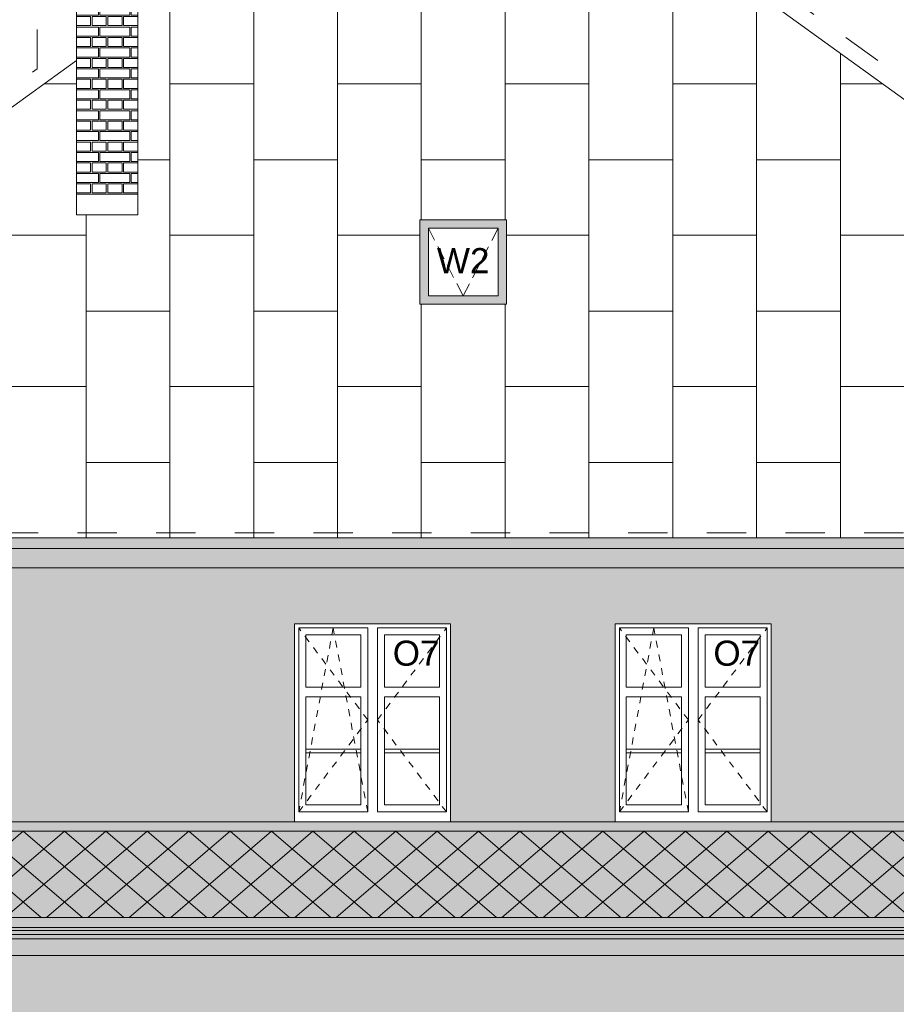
# Model space of a CAD drawing. Extents: x -396299 to -11759, y -15022 to 18278.
# Tile 18 of 205: x -331285 to -324997, y 7523 to 14587. Entities that reach past the tile are written whole.
import ezdxf

# ---------------------------------------------------------------- set-up
doc = ezdxf.new("R2010")
doc.units = 0
doc.header["$MEASUREMENT"] = 0
for name, pattern in [('Dashed', [564.444447, 282.222223, -282.222223]), ('Hidden Line', [100, 50, -50]), ('Krawędzie ukryte', [150, 100, -50])]:
    doc.linetypes.add(name, pattern=pattern)
for name, color, linetype, lineweight, true_color in [('A-Opisy_Nr_Pióra__88', 7, 'Continuous', 20, 0xfd4435), ('Arch kolorystyka_Nr_Pióra__102', 7, 'Continuous', 13, 0xcccccc), ('Arch okna_Nr_Pióra__114', 7, 'Continuous', 13, 0xf1d696), ('arch wypelnienia_Nr_Pióra__2', 7, 'Continuous', 13, 0x7f7f7f)]:
    doc.layers.add(name, color=color, linetype=linetype, lineweight=lineweight, true_color=true_color)
for name, color, linetype, lineweight in [('Arch okna_Nr_Pióra__32', 34, 'Continuous', 15), ('Arch opisy okien_Nr_Pióra__21', 7, 'Continuous', 13), ('INWENT DACH_Nr_Pióra__21', 7, 'Continuous', 13), ('INWENT DACH_Nr_Pióra__5', 7, 'Continuous', 13), ('INWENT KONST. DREWNIANA_Nr_Pióra__21', 7, 'Continuous', 13), ('INWENT ODWODNIENIE_Nr_Pióra__5', 7, 'Continuous', 13), ('INWENT. DRZWI_Nr_Pióra__21', 7, 'Continuous', 13), ('INWENT. OKNA_Nr_Pióra__21', 7, 'Continuous', 13), ('INWENT.ŚCIANY_Nr_Pióra__21', 7, 'Continuous', 13)]:
    doc.layers.add(name, color=color, linetype=linetype, lineweight=lineweight)
doc.styles.add('GENERATED_STYLE_8', font='arial.ttf')

# ---------------------------------------------------------------- blocks, each defined once
blk = doc.blocks.new('*X32')
at = {"layer": 'Arch kolorystyka_Nr_Pióra__102', "linetype": 'Continuous'}
for p, q in [((-330878.7, 14983.7), (-330720, 14983.7)), ((-330720, 14918.7), (-330720, 14983.7)), ((-330710, 14918.7), (-330710, 14983.7)), ((-330710, 14983.7), (-330495, 14983.7)), ((-330495, 14918.7), (-330495, 14983.7)), ((-330485, 14918.7), (-330485, 14983.7)), ((-330485, 14983.7), (-330438.7, 14983.7)), ((-330720, 14918.7), (-330878.7, 14918.7)), ((-330776.2, 14908.7), (-330878.7, 14908.7)), ((-330776.2, 14908.7), (-330776.2, 14843.7)), ((-330663.7, 14908.7), (-330766.2, 14908.7)), ((-330766.2, 14908.7), (-330766.2, 14843.7)), ((-330495, 14918.7), (-330710, 14918.7)), ((-330663.7, 14908.7), (-330663.7, 14843.7)), ((-330551.2, 14908.7), (-330653.7, 14908.7)), ((-330653.7, 14908.7), (-330653.7, 14843.7)), ((-330551.2, 14908.7), (-330551.2, 14843.7)), ((-330438.7, 14908.7), (-330541.2, 14908.7)), ((-330541.2, 14908.7), (-330541.2, 14843.7)), ((-330438.7, 14918.7), (-330485, 14918.7)), ((-330776.2, 14843.7), (-330878.7, 14843.7)), ((-330878.7, 14833.7), (-330720, 14833.7)), ((-330663.7, 14843.7), (-330766.2, 14843.7)), ((-330720, 14768.7), (-330720, 14833.7)), ((-330710, 14768.7), (-330710, 14833.7)), ((-330710, 14833.7), (-330495, 14833.7)), ((-330551.2, 14843.7), (-330653.7, 14843.7)), ((-330438.7, 14843.7), (-330541.2, 14843.7)), ((-330495, 14768.7), (-330495, 14833.7)), ((-330485, 14768.7), (-330485, 14833.7)), ((-330485, 14833.7), (-330438.7, 14833.7)), ((-330720, 14768.7), (-330878.7, 14768.7)), ((-330495, 14768.7), (-330710, 14768.7)), ((-330438.7, 14768.7), (-330485, 14768.7)), ((-330776.2, 14758.7), (-330878.7, 14758.7)), ((-330776.2, 14693.7), (-330878.7, 14693.7)), ((-330776.2, 14758.7), (-330776.2, 14693.7)), ((-330663.7, 14758.7), (-330766.2, 14758.7)), ((-330766.2, 14758.7), (-330766.2, 14693.7)), ((-330663.7, 14693.7), (-330766.2, 14693.7)), ((-330663.7, 14758.7), (-330663.7, 14693.7)), ((-330551.2, 14758.7), (-330653.7, 14758.7)), ((-330653.7, 14758.7), (-330653.7, 14693.7)), ((-330551.2, 14693.7), (-330653.7, 14693.7)), ((-330551.2, 14758.7), (-330551.2, 14693.7)), ((-330438.7, 14758.7), (-330541.2, 14758.7)), ((-330541.2, 14758.7), (-330541.2, 14693.7)), ((-330438.7, 14693.7), (-330541.2, 14693.7)), ((-330878.7, 14683.7), (-330720, 14683.7)), ((-330720, 14618.7), (-330720, 14683.7)), ((-330710, 14618.7), (-330710, 14683.7)), ((-330710, 14683.7), (-330495, 14683.7)), ((-330495, 14618.7), (-330495, 14683.7)), ((-330485, 14618.7), (-330485, 14683.7)), ((-330485, 14683.7), (-330438.7, 14683.7)), ((-330720, 14618.7), (-330878.7, 14618.7)), ((-330776.2, 14608.7), (-330878.7, 14608.7)), ((-330776.2, 14608.7), (-330776.2, 14543.7)), ((-330663.7, 14608.7), (-330766.2, 14608.7)), ((-330766.2, 14608.7), (-330766.2, 14543.7)), ((-330495, 14618.7), (-330710, 14618.7)), ((-330663.7, 14608.7), (-330663.7, 14543.7)), ((-330551.2, 14608.7), (-330653.7, 14608.7)), ((-330653.7, 14608.7), (-330653.7, 14543.7)), ((-330551.2, 14608.7), (-330551.2, 14543.7)), ((-330438.7, 14608.7), (-330541.2, 14608.7)), ((-330541.2, 14608.7), (-330541.2, 14543.7)), ((-330438.7, 14618.7), (-330485, 14618.7)), ((-330776.2, 14543.7), (-330878.7, 14543.7)), ((-330878.7, 14533.7), (-330720, 14533.7)), ((-330663.7, 14543.7), (-330766.2, 14543.7)), ((-330720, 14468.7), (-330720, 14533.7)), ((-330710, 14468.7), (-330710, 14533.7)), ((-330710, 14533.7), (-330495, 14533.7)), ((-330551.2, 14543.7), (-330653.7, 14543.7)), ((-330438.7, 14543.7), (-330541.2, 14543.7)), ((-330495, 14468.7), (-330495, 14533.7)), ((-330485, 14468.7), (-330485, 14533.7)), ((-330485, 14533.7), (-330438.7, 14533.7)), ((-330720, 14468.7), (-330878.7, 14468.7)), ((-330776.2, 14458.7), (-330878.7, 14458.7)), ((-330776.2, 14458.7), (-330776.2, 14393.7)), ((-330663.7, 14458.7), (-330766.2, 14458.7)), ((-330766.2, 14458.7), (-330766.2, 14393.7)), ((-330495, 14468.7), (-330710, 14468.7)), ((-330663.7, 14458.7), (-330663.7, 14393.7)), ((-330551.2, 14458.7), (-330653.7, 14458.7)), ((-330653.7, 14458.7), (-330653.7, 14393.7)), ((-330551.2, 14458.7), (-330551.2, 14393.7)), ((-330438.7, 14458.7), (-330541.2, 14458.7)), ((-330541.2, 14458.7), (-330541.2, 14393.7)), ((-330438.7, 14468.7), (-330485, 14468.7)), ((-330776.2, 14393.7), (-330878.7, 14393.7)), ((-330878.7, 14383.7), (-330720, 14383.7)), ((-330663.7, 14393.7), (-330766.2, 14393.7)), ((-330720, 14318.7), (-330720, 14383.7)), ((-330710, 14318.7), (-330710, 14383.7)), ((-330710, 14383.7), (-330495, 14383.7)), ((-330551.2, 14393.7), (-330653.7, 14393.7)), ((-330438.7, 14393.7), (-330541.2, 14393.7)), ((-330495, 14318.7), (-330495, 14383.7)), ((-330485, 14318.7), (-330485, 14383.7)), ((-330485, 14383.7), (-330438.7, 14383.7)), ((-330720, 14318.7), (-330878.7, 14318.7)), ((-330776.2, 14308.7), (-330878.7, 14308.7)), ((-330776.2, 14308.7), (-330776.2, 14243.7)), ((-330663.7, 14308.7), (-330766.2, 14308.7)), ((-330766.2, 14308.7), (-330766.2, 14243.7)), ((-330495, 14318.7), (-330710, 14318.7)), ((-330663.7, 14308.7), (-330663.7, 14243.7)), ((-330551.2, 14308.7), (-330653.7, 14308.7)), ((-330653.7, 14308.7), (-330653.7, 14243.7)), ((-330551.2, 14308.7), (-330551.2, 14243.7)), ((-330438.7, 14308.7), (-330541.2, 14308.7)), ((-330541.2, 14308.7), (-330541.2, 14243.7)), ((-330438.7, 14318.7), (-330485, 14318.7)), ((-330776.2, 14243.7), (-330878.7, 14243.7)), ((-330878.7, 14233.7), (-330720, 14233.7)), ((-330663.7, 14243.7), (-330766.2, 14243.7)), ((-330720, 14168.7), (-330720, 14233.7)), ((-330710, 14168.7), (-330710, 14233.7)), ((-330710, 14233.7), (-330495, 14233.7)), ((-330551.2, 14243.7), (-330653.7, 14243.7)), ((-330438.7, 14243.7), (-330541.2, 14243.7)), ((-330495, 14168.7), (-330495, 14233.7)), ((-330485, 14168.7), (-330485, 14233.7)), ((-330485, 14233.7), (-330438.7, 14233.7)), ((-330720, 14168.7), (-330878.7, 14168.7)), ((-330776.2, 14158.7), (-330878.7, 14158.7)), ((-330776.2, 14158.7), (-330776.2, 14093.7)), ((-330663.7, 14158.7), (-330766.2, 14158.7)), ((-330766.2, 14158.7), (-330766.2, 14093.7)), ((-330495, 14168.7), (-330710, 14168.7)), ((-330663.7, 14158.7), (-330663.7, 14093.7)), ((-330551.2, 14158.7), (-330653.7, 14158.7)), ((-330653.7, 14158.7), (-330653.7, 14093.7)), ((-330551.2, 14158.7), (-330551.2, 14093.7)), ((-330438.7, 14158.7), (-330541.2, 14158.7)), ((-330541.2, 14158.7), (-330541.2, 14093.7)), ((-330438.7, 14168.7), (-330485, 14168.7)), ((-330776.2, 14093.7), (-330878.7, 14093.7)), ((-330878.7, 14083.7), (-330720, 14083.7)), ((-330663.7, 14093.7), (-330766.2, 14093.7)), ((-330720, 14018.7), (-330720, 14083.7)), ((-330710, 14018.7), (-330710, 14083.7)), ((-330710, 14083.7), (-330495, 14083.7)), ((-330551.2, 14093.7), (-330653.7, 14093.7)), ((-330438.7, 14093.7), (-330541.2, 14093.7)), ((-330495, 14018.7), (-330495, 14083.7)), ((-330485, 14018.7), (-330485, 14083.7)), ((-330485, 14083.7), (-330438.7, 14083.7)), ((-330720, 14018.7), (-330878.7, 14018.7)), ((-330776.2, 14008.7), (-330878.7, 14008.7)), ((-330776.2, 14008.7), (-330776.2, 13943.7)), ((-330663.7, 14008.7), (-330766.2, 14008.7)), ((-330766.2, 14008.7), (-330766.2, 13943.7)), ((-330495, 14018.7), (-330710, 14018.7)), ((-330663.7, 14008.7), (-330663.7, 13943.7)), ((-330551.2, 14008.7), (-330653.7, 14008.7)), ((-330653.7, 14008.7), (-330653.7, 13943.7)), ((-330551.2, 14008.7), (-330551.2, 13943.7)), ((-330438.7, 14008.7), (-330541.2, 14008.7)), ((-330541.2, 14008.7), (-330541.2, 13943.7)), ((-330438.7, 14018.7), (-330485, 14018.7)), ((-330776.2, 13943.7), (-330878.7, 13943.7)), ((-330878.7, 13933.7), (-330720, 13933.7)), ((-330663.7, 13943.7), (-330766.2, 13943.7)), ((-330720, 13868.7), (-330720, 13933.7)), ((-330710, 13868.7), (-330710, 13933.7)), ((-330710, 13933.7), (-330495, 13933.7)), ((-330551.2, 13943.7), (-330653.7, 13943.7)), ((-330438.7, 13943.7), (-330541.2, 13943.7)), ((-330495, 13868.7), (-330495, 13933.7)), ((-330485, 13868.7), (-330485, 13933.7)), ((-330485, 13933.7), (-330438.7, 13933.7)), ((-330720, 13868.7), (-330878.7, 13868.7)), ((-330776.2, 13858.7), (-330878.7, 13858.7)), ((-330776.2, 13858.7), (-330776.2, 13793.7)), ((-330663.7, 13858.7), (-330766.2, 13858.7)), ((-330766.2, 13858.7), (-330766.2, 13793.7)), ((-330495, 13868.7), (-330710, 13868.7)), ((-330663.7, 13858.7), (-330663.7, 13793.7)), ((-330551.2, 13858.7), (-330653.7, 13858.7)), ((-330653.7, 13858.7), (-330653.7, 13793.7)), ((-330551.2, 13858.7), (-330551.2, 13793.7)), ((-330438.7, 13858.7), (-330541.2, 13858.7)), ((-330541.2, 13858.7), (-330541.2, 13793.7)), ((-330438.7, 13868.7), (-330485, 13868.7)), ((-330776.2, 13793.7), (-330878.7, 13793.7)), ((-330878.7, 13783.7), (-330720, 13783.7)), ((-330663.7, 13793.7), (-330766.2, 13793.7)), ((-330720, 13718.7), (-330720, 13783.7)), ((-330710, 13718.7), (-330710, 13783.7)), ((-330710, 13783.7), (-330495, 13783.7)), ((-330551.2, 13793.7), (-330653.7, 13793.7)), ((-330438.7, 13793.7), (-330541.2, 13793.7)), ((-330495, 13718.7), (-330495, 13783.7)), ((-330485, 13718.7), (-330485, 13783.7)), ((-330485, 13783.7), (-330438.7, 13783.7)), ((-330720, 13718.7), (-330878.7, 13718.7)), ((-330776.2, 13708.7), (-330878.7, 13708.7)), ((-330776.2, 13708.7), (-330776.2, 13643.7)), ((-330663.7, 13708.7), (-330766.2, 13708.7)), ((-330766.2, 13708.7), (-330766.2, 13643.7)), ((-330495, 13718.7), (-330710, 13718.7)), ((-330663.7, 13708.7), (-330663.7, 13643.7)), ((-330551.2, 13708.7), (-330653.7, 13708.7)), ((-330653.7, 13708.7), (-330653.7, 13643.7)), ((-330551.2, 13708.7), (-330551.2, 13643.7)), ((-330438.7, 13708.7), (-330541.2, 13708.7)), ((-330541.2, 13708.7), (-330541.2, 13643.7)), ((-330438.7, 13718.7), (-330485, 13718.7)), ((-330776.2, 13643.7), (-330878.7, 13643.7)), ((-330878.7, 13633.7), (-330720, 13633.7)), ((-330663.7, 13643.7), (-330766.2, 13643.7)), ((-330720, 13568.7), (-330720, 13633.7)), ((-330710, 13568.7), (-330710, 13633.7)), ((-330710, 13633.7), (-330495, 13633.7)), ((-330551.2, 13643.7), (-330653.7, 13643.7)), ((-330438.7, 13643.7), (-330541.2, 13643.7)), ((-330495, 13568.7), (-330495, 13633.7)), ((-330485, 13568.7), (-330485, 13633.7)), ((-330485, 13633.7), (-330438.7, 13633.7)), ((-330720, 13568.7), (-330878.7, 13568.7)), ((-330495, 13568.7), (-330710, 13568.7)), ((-330438.7, 13568.7), (-330485, 13568.7)), ((-330776.2, 13558.7), (-330878.7, 13558.7)), ((-330776.2, 13493.7), (-330878.7, 13493.7)), ((-330776.2, 13558.7), (-330776.2, 13493.7)), ((-330663.7, 13558.7), (-330766.2, 13558.7)), ((-330766.2, 13558.7), (-330766.2, 13493.7)), ((-330663.7, 13493.7), (-330766.2, 13493.7)), ((-330663.7, 13558.7), (-330663.7, 13493.7)), ((-330551.2, 13558.7), (-330653.7, 13558.7)), ((-330653.7, 13558.7), (-330653.7, 13493.7)), ((-330551.2, 13493.7), (-330653.7, 13493.7)), ((-330551.2, 13558.7), (-330551.2, 13493.7)), ((-330438.7, 13558.7), (-330541.2, 13558.7)), ((-330541.2, 13558.7), (-330541.2, 13493.7)), ((-330438.7, 13493.7), (-330541.2, 13493.7)), ((-330878.7, 13483.7), (-330720, 13483.7)), ((-330720, 13418.7), (-330720, 13483.7)), ((-330710, 13418.7), (-330710, 13483.7)), ((-330710, 13483.7), (-330495, 13483.7)), ((-330495, 13418.7), (-330495, 13483.7)), ((-330485, 13418.7), (-330485, 13483.7)), ((-330485, 13483.7), (-330438.7, 13483.7)), ((-330720, 13418.7), (-330878.7, 13418.7)), ((-330776.2, 13408.7), (-330878.7, 13408.7)), ((-330776.2, 13408.7), (-330776.2, 13343.7)), ((-330663.7, 13408.7), (-330766.2, 13408.7)), ((-330766.2, 13408.7), (-330766.2, 13343.7)), ((-330495, 13418.7), (-330710, 13418.7)), ((-330663.7, 13408.7), (-330663.7, 13343.7)), ((-330551.2, 13408.7), (-330653.7, 13408.7)), ((-330653.7, 13408.7), (-330653.7, 13343.7)), ((-330551.2, 13408.7), (-330551.2, 13343.7)), ((-330438.7, 13408.7), (-330541.2, 13408.7)), ((-330541.2, 13408.7), (-330541.2, 13343.7)), ((-330438.7, 13418.7), (-330485, 13418.7)), ((-330776.2, 13343.7), (-330878.7, 13343.7)), ((-330663.7, 13343.7), (-330766.2, 13343.7)), ((-330551.2, 13343.7), (-330653.7, 13343.7)), ((-330438.7, 13343.7), (-330541.2, 13343.7))]:
    blk.add_line(p, q, dxfattribs=at)
blk = doc.blocks.new('Wypełnienie_16')
at = {"layer": 'Arch kolorystyka_Nr_Pióra__102', "linetype": 'Continuous'}
blk.add_blockref('*X32', (0, 0), dxfattribs=at)

msp = doc.modelspace()

# ---------------------------------------------------------------- hatches: boundary and pattern name
at = {"layer": 'Arch okna_Nr_Pióra__114', "linetype": 'Continuous', "lineweight": 0, "true_color": 0x3c3525}
for points in [[(-334923.7, 10653.2), (-321293.7, 10653.2), (-321293.7, 10793.4), (-334923.7, 10793.4)], [(-321293.7, 8075), (-334923.7, 8075), (-334923.7, 7873.2), (-321293.7, 7873.2)]]:
    msp.add_hatch(color=39, dxfattribs=at).paths.add_polyline_path(points, flags=0)
at = {"layer": 'Arch okna_Nr_Pióra__114', "linetype": 'Continuous', "lineweight": 0, "true_color": 0x786b4b}
for points in [[(-334923.7, 8833.2), (-333453.7, 8833.2), (-333453.7, 10253.2), (-332333.7, 10253.2), (-332333.7, 8833.2), (-329313.7, 8833.2), (-329313.7, 10253.2), (-328193.7, 10253.2), (-328193.7, 8833.2), (-327013.7, 8833.2), (-327013.7, 10253.2), (-325893.7, 10253.2), (-325893.7, 8833.2), (-323213.7, 8833.2), (-323213.7, 10253.2), (-322093.7, 10253.2), (-322093.7, 8833.2), (-321293.7, 8833.2), (-321293.7, 10653.2), (-334923.7, 10653.2)], [(-321293.7, 7393.2), (-321293.7, 7873.2), (-334923.7, 7873.2), (-334923.7, 7393.2)]]:
    msp.add_hatch(color=47, dxfattribs=at).paths.add_polyline_path(points, flags=0)
at = {"layer": 'Arch okna_Nr_Pióra__32', "linetype": 'Continuous', "lineweight": 0, "true_color": 0x603000}
h = msp.add_hatch(color=48, dxfattribs=at)
h.paths.add_polyline_path([(-328413.7, 13150.6), (-327793.7, 13150.6), (-327793.7, 12544.7), (-328413.7, 12544.7)], flags=0)
h.paths.add_polyline_path([(-327853.7, 12604.7), (-328353.7, 12604.7), (-328353.7, 13090.6), (-327853.7, 13090.6)], flags=0)
for points in [[(-335768.1, 10868.4), (-335768.7, 10869, 0.414214), (-335693.7, 10794), (-335693.7, 10793.4), (-320513.7, 10793.4), (-320513.7, 10794, 0.197874), (-320460.9, 10815.7, 0.194941), (-320438.7, 10868.4), (-320513.7, 10868.4), (-320513.7, 10869), (-335693.7, 10869), (-335693.7, 10868.4)], [(-334923.7, 8765), (-321293.7, 8765), (-321293.7, 8833.2), (-334923.7, 8833.2)], [(-321293.7, 8765), (-334923.7, 8765), (-334923.7, 8145.4), (-321293.7, 8145.4)], [(-334923.7, 8145.4), (-334923.7, 8075), (-321293.7, 8075), (-321293.7, 8145.4)]]:
    msp.add_hatch(color=48, dxfattribs=at).paths.add_polyline_path(points, flags=0)
at = {"layer": 'arch wypelnienia_Nr_Pióra__2', "linetype": 'Continuous'}
h = msp.add_hatch(dxfattribs=at)
h.set_pattern_fill('Concrete_Block', color=256, style=0, pattern_type=2)
h.set_pattern_definition([(139.3987, (-335418.74, 8764.96), (148.4924, 127.2792), []), (40.6013, (-335418.74, 8764.96), (-148.4924, 127.2792), [])])
h.paths.add_polyline_path([(-321293.7, 8145.4), (-334923.7, 8145.4), (-334923.7, 8765), (-321293.7, 8765)], flags=0)

# ---------------------------------------------------------------- linework, layer by layer
at = {"layer": 'A-Opisy_Nr_Pióra__88', "linetype": 'Dashed'}
for p, q in [((-328103.7, 16443.2), (-322249, 12212.2)), ((-331159.9, 14234.6), (-331159.9, 15225.6)), ((-335768.1, 10904.4), (-331159.9, 14234.6)), ((-320429.3, 10904.4), (-335768.1, 10904.4))]:
    msp.add_line(p, q, dxfattribs=at)
at = {"layer": 'arch wypelnienia_Nr_Pióra__2', "linetype": 'Continuous'}
for p, q in [((-328404.3, 16082.5), (-328404.3, 13150.6)), ((-327803.1, 16082.5), (-327803.1, 13150.6)), ((-329005.5, 15648.1), (-329005.5, 10869)), ((-327201.9, 15648.1), (-327201.9, 10869)), ((-329606.7, 15213.6), (-329606.7, 10869)), ((-326600.7, 15213.6), (-326600.7, 10869)), ((-330207.9, 14779.1), (-330207.9, 10869)), ((-325999.5, 14779.1), (-325999.5, 10869)), ((-325398.3, 14344.7), (-325398.3, 10869)), ((-330878.7, 14127.5), (-331109.7, 14127.5)), ((-329606.7, 14127.5), (-330207.9, 14127.5)), ((-328404.3, 14127.5), (-329005.5, 14127.5)), ((-327803.1, 14127.5), (-327201.9, 14127.5)), ((-326600.7, 14127.5), (-325999.5, 14127.5)), ((-325398.3, 14127.5), (-325097.7, 14127.5)), ((-330207.9, 13581.3), (-330438.7, 13581.3)), ((-329005.5, 13581.3), (-329606.7, 13581.3)), ((-327803.1, 13581.3), (-328404.3, 13581.3)), ((-327201.9, 13581.3), (-326600.7, 13581.3)), ((-325999.5, 13581.3), (-325398.3, 13581.3)), ((-330809.1, 13185.7), (-330809.1, 10869)), ((-330809.1, 13041.3), (-331410.3, 13041.3)), ((-329606.7, 13041.3), (-330207.9, 13041.3)), ((-328413.7, 13041.3), (-329005.5, 13041.3)), ((-327793.7, 13041.3), (-327201.9, 13041.3)), ((-326600.7, 13041.3), (-325999.5, 13041.3)), ((-325398.3, 13041.3), (-324797.1, 13041.3)), ((-328404.3, 12544.7), (-328404.3, 10869)), ((-327803.1, 12544.7), (-327803.1, 10869)), ((-330207.9, 12495.1), (-330809.1, 12495.1)), ((-329005.5, 12495.1), (-329606.7, 12495.1)), ((-327201.9, 12495.1), (-326600.7, 12495.1)), ((-325999.5, 12495.1), (-325398.3, 12495.1)), ((-330809.1, 11955.1), (-331410.3, 11955.1)), ((-329606.7, 11955.1), (-330207.9, 11955.1)), ((-328404.3, 11955.1), (-329005.5, 11955.1)), ((-327803.1, 11955.1), (-327201.9, 11955.1)), ((-326600.7, 11955.1), (-325999.5, 11955.1)), ((-325398.3, 11955.1), (-324797.1, 11955.1)), ((-330207.9, 11409), (-330809.1, 11409)), ((-329005.5, 11409), (-329606.7, 11409)), ((-327803.1, 11409), (-328404.3, 11409)), ((-327201.9, 11409), (-326600.7, 11409)), ((-325999.5, 11409), (-325398.3, 11409))]:
    msp.add_line(p, q, dxfattribs=at)
at = {"layer": 'INWENT DACH_Nr_Pióra__21', "linetype": 'Continuous'}
for p, q in [((-328103.7, 16299.8), (-320588.7, 10869)), ((-330878.7, 14993.7), (-330878.7, 13185.7)), ((-330438.7, 14993.7), (-330438.7, 13185.7)), ((-330878.7, 14294.4), (-335618.7, 10869)), ((-330438.7, 13335.7), (-330878.7, 13335.7)), ((-330438.7, 13185.7), (-330878.7, 13185.7)), ((-320588.7, 10869), (-335618.7, 10869))]:
    msp.add_line(p, q, dxfattribs=at)
at = {"layer": 'INWENT DACH_Nr_Pióra__5', "linetype": 'Continuous'}
for p, q in [((-334923.7, 8145.4), (-321293.7, 8145.4)), ((-334923.7, 8075), (-321293.7, 8075)), ((-334923.7, 8053.2), (-321293.7, 8053.2)), ((-334923.7, 8023.2), (-321293.7, 8023.2)), ((-334923.7, 7993.2), (-321293.7, 7993.2)), ((-334923.7, 7873.2), (-321293.7, 7873.2))]:
    msp.add_line(p, q, dxfattribs=at)
at = {"layer": 'INWENT KONST. DREWNIANA_Nr_Pióra__21', "linetype": 'Continuous'}
msp.add_line((-321293.7, 10653.2), (-334923.7, 10653.2), dxfattribs=at)
at = {"layer": 'INWENT ODWODNIENIE_Nr_Pióra__5', "linetype": 'Continuous'}
for p, q in [((-320438.7, 10868.4), (-335768.1, 10868.4)), ((-321293.7, 10793.4), (-334923.7, 10793.4))]:
    msp.add_line(p, q, dxfattribs=at)
at = {"layer": 'INWENT. DRZWI_Nr_Pióra__21', "linetype": 'Continuous'}
for p, q in [((-329283.7, 10223.2), (-329283.7, 8903.2)), ((-328788.7, 10223.2), (-329283.7, 10223.2)), ((-328838.7, 10173.2), (-329233.7, 10173.2)), ((-329233.7, 10173.2), (-329233.7, 9799.2)), ((-328838.7, 9799.2), (-328838.7, 10173.2)), ((-328788.7, 8903.2), (-328788.7, 10223.2)), ((-328223.7, 10223.2), (-328718.7, 10223.2)), ((-328718.7, 8903.2), (-328718.7, 10223.2)), ((-328273.7, 10173.2), (-328668.7, 10173.2)), ((-328668.7, 9799.2), (-328668.7, 10173.2)), ((-328273.7, 10173.2), (-328273.7, 9799.2)), ((-328223.7, 10223.2), (-328223.7, 8903.2)), ((-326983.7, 10223.2), (-326983.7, 8903.2)), ((-326488.7, 10223.2), (-326983.7, 10223.2)), ((-326538.7, 10173.2), (-326933.7, 10173.2)), ((-326933.7, 10173.2), (-326933.7, 9799.2)), ((-326538.7, 9799.2), (-326538.7, 10173.2)), ((-326488.7, 8903.2), (-326488.7, 10223.2)), ((-325923.7, 10223.2), (-326418.7, 10223.2)), ((-326418.7, 8903.2), (-326418.7, 10223.2)), ((-325973.7, 10173.2), (-326368.7, 10173.2)), ((-326368.7, 9799.2), (-326368.7, 10173.2)), ((-325973.7, 10173.2), (-325973.7, 9799.2)), ((-325923.7, 10223.2), (-325923.7, 8903.2)), ((-329233.7, 9799.2), (-328838.7, 9799.2)), ((-328273.7, 9799.2), (-328668.7, 9799.2)), ((-326933.7, 9799.2), (-326538.7, 9799.2)), ((-325973.7, 9799.2), (-326368.7, 9799.2)), ((-329233.7, 9729.2), (-328838.7, 9729.2)), ((-329233.7, 9729.2), (-329233.7, 8953.2)), ((-328838.7, 8953.2), (-328838.7, 9729.2)), ((-328668.7, 8953.2), (-328668.7, 9729.2)), ((-328273.7, 9729.2), (-328668.7, 9729.2)), ((-328273.7, 9729.2), (-328273.7, 8953.2)), ((-326933.7, 9729.2), (-326538.7, 9729.2)), ((-326933.7, 9729.2), (-326933.7, 8953.2)), ((-326538.7, 8953.2), (-326538.7, 9729.2)), ((-326368.7, 8953.2), (-326368.7, 9729.2)), ((-325973.7, 9729.2), (-326368.7, 9729.2)), ((-325973.7, 9729.2), (-325973.7, 8953.2)), ((-329233.7, 9354.2), (-328838.7, 9354.2)), ((-329233.7, 9328.2), (-328838.7, 9328.2)), ((-328273.7, 9354.2), (-328668.7, 9354.2)), ((-328273.7, 9328.2), (-328668.7, 9328.2)), ((-326933.7, 9354.2), (-326538.7, 9354.2)), ((-326933.7, 9328.2), (-326538.7, 9328.2)), ((-325973.7, 9354.2), (-326368.7, 9354.2)), ((-325973.7, 9328.2), (-326368.7, 9328.2)), ((-328788.7, 8903.2), (-329283.7, 8903.2)), ((-328838.7, 8953.2), (-329233.7, 8953.2)), ((-328223.7, 8903.2), (-328718.7, 8903.2)), ((-328273.7, 8953.2), (-328668.7, 8953.2)), ((-326488.7, 8903.2), (-326983.7, 8903.2)), ((-326538.7, 8953.2), (-326933.7, 8953.2)), ((-325923.7, 8903.2), (-326418.7, 8903.2)), ((-325973.7, 8953.2), (-326368.7, 8953.2))]:
    msp.add_line(p, q, dxfattribs=at)
at = {"layer": 'INWENT. DRZWI_Nr_Pióra__21', "linetype": 'Hidden Line'}
for p, q in [((-328788.7, 9563.2), (-329283.7, 10223.2)), ((-329036.2, 10223.2), (-329283.7, 8903.2)), ((-328788.7, 8903.2), (-329036.2, 10223.2)), ((-328718.7, 9563.2), (-328223.7, 10223.2)), ((-326488.7, 9563.2), (-326983.7, 10223.2)), ((-326736.2, 10223.2), (-326983.7, 8903.2)), ((-326488.7, 8903.2), (-326736.2, 10223.2)), ((-326418.7, 9563.2), (-325923.7, 10223.2)), ((-329283.7, 8903.2), (-328788.7, 9563.2)), ((-328223.7, 8903.2), (-328718.7, 9563.2)), ((-326983.7, 8903.2), (-326488.7, 9563.2)), ((-325923.7, 8903.2), (-326418.7, 9563.2))]:
    msp.add_line(p, q, dxfattribs=at)
at = {"layer": 'INWENT. OKNA_Nr_Pióra__21', "linetype": 'Continuous'}
for p, q in [((-328413.7, 13150.6), (-328413.7, 12544.7)), ((-327793.7, 13150.6), (-328413.7, 13150.6)), ((-327793.7, 12544.7), (-327793.7, 13150.6)), ((-327853.7, 13090.6), (-328353.7, 13090.6)), ((-328353.7, 13090.6), (-328353.7, 12604.7)), ((-327853.7, 12604.7), (-327853.7, 13090.6)), ((-328353.7, 12604.7), (-327853.7, 12604.7)), ((-328413.7, 12544.7), (-327793.7, 12544.7))]:
    msp.add_line(p, q, dxfattribs=at)
at = {"layer": 'INWENT. OKNA_Nr_Pióra__21', "linetype": 'Krawędzie ukryte'}
for p, q in [((-328103.7, 12604.7), (-328353.7, 13090.6)), ((-327853.7, 13090.6), (-328103.7, 12604.7))]:
    msp.add_line(p, q, dxfattribs=at)
at = {"layer": 'INWENT.ŚCIANY_Nr_Pióra__21', "linetype": 'Continuous'}
for p, q in [((-329313.7, 10253.2), (-329313.7, 8833.2)), ((-328193.7, 10253.2), (-329313.7, 10253.2)), ((-328193.7, 10253.2), (-328193.7, 8833.2)), ((-327013.7, 10253.2), (-327013.7, 8833.2)), ((-325893.7, 10253.2), (-327013.7, 10253.2)), ((-325893.7, 10253.2), (-325893.7, 8833.2)), ((-334923.7, 8833.2), (-321293.7, 8833.2)), ((-328193.7, 8833.2), (-329313.7, 8833.2)), ((-325893.7, 8833.2), (-327013.7, 8833.2)), ((-334923.7, 8765), (-321293.7, 8765))]:
    msp.add_line(p, q, dxfattribs=at)

# ---------------------------------------------------------------- block references
at = {"layer": 'Arch kolorystyka_Nr_Pióra__102', "linetype": 'Continuous'}
msp.add_blockref('Wypełnienie_16', (0, 0), dxfattribs=at)

# ---------------------------------------------------------------- texts
at = {"layer": 'Arch opisy okien_Nr_Pióra__21', "linetype": 'Continuous', "char_height": 180, "style": 'GENERATED_STYLE_8'}
for s, insert, attachment_point in [('{W2}', (-328103.7, 12947.9), 2), ('{O7}', (-328273.7, 10132), 3), ('{O7}', (-325973.7, 10132), 3)]:
    msp.add_mtext(s, dxfattribs=dict(at, insert=insert, attachment_point=attachment_point))

doc.saveas('drawing.dxf')
